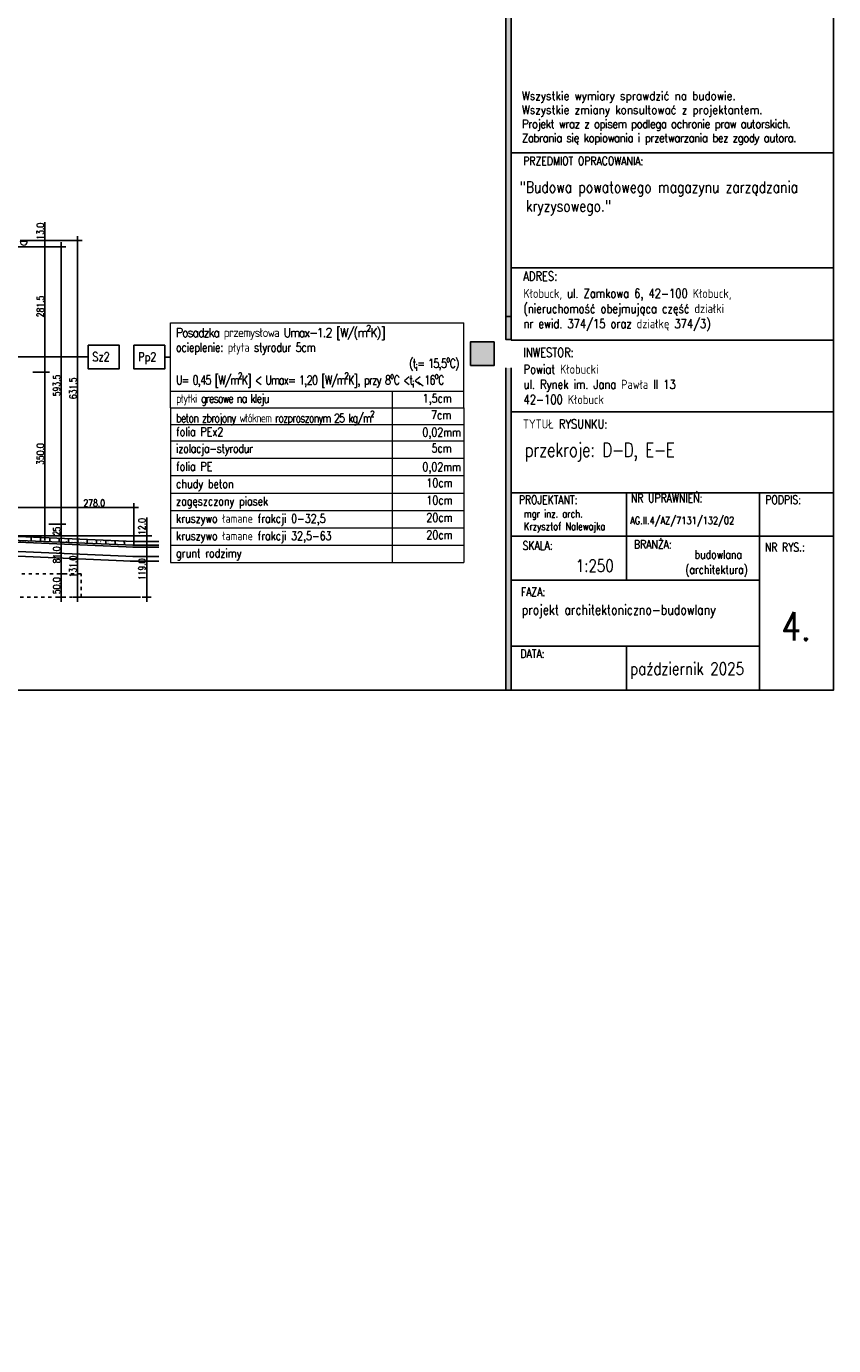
# Model space of a CAD drawing. Header units: millimetres. Extents: x 22865 to 60762, y -18816 to 15611.
# Tile 141 of 256: x 26315 to 28040, y 6344 to 9165. Entities that reach past the tile are written whole.
import ezdxf

# ---------------------------------------------------------------- set-up
doc = ezdxf.new("R2010")
doc.units = ezdxf.units.MM
doc.linetypes.add('DASHED', pattern=[15, 7, -8])
doc.linetypes.add('DOT', pattern=[6.35, 0, -6.35])
doc.layers.add('CIENKA', color=1, linetype='Continuous', lineweight=13)
doc.layers.add('projekt', color=6, linetype='Continuous', lineweight=9)
for name, color, linetype in [('KONCEPCJA-NAWIERZCHNIE', 252, 'Continuous'), ('OPISY', 6, 'Continuous'), ('OPISY-KONCEPCJA', 6, 'Continuous'), ('RAMLA', 2, 'Continuous'), ('RDZENIE', 3, 'Continuous'), ('WYMIARY', 6, 'Continuous')]:
    doc.layers.add(name, color=color, linetype=linetype)
doc.layers.add('sciany ppozarowe', color=10, linetype='Continuous', lineweight=18, plot=False)
doc.styles.add('1-100', font='simplex.shx', dxfattribs={"width": 0.8, "height": 15})
doc.styles.add('1-50', font='simplex.shx', dxfattribs={"width": 0.8, "height": 12})
doc.dimstyles.new('1-100', dxfattribs={"dimscale": 0.5, "dimtxt": 100, "dimasz": 1, "dimexe": 0.18, "dimexo": 0.0625, "dimgap": 5, "dimtad": 1, "dimdec": 1, "dimzin": 0, "dimdsep": 46, "dimtxsty": '1-100', "dimblk1": 'K', "dimblk2": 'K', "dimsah": 1, "dimcen": 0.09, "dimse1": 1, "dimse2": 1, "dimadec": 0, "dimazin": 0, "dimtfac": 1, "dimtdec": 1, "dimtofl": 0, "dimtmove": 0, "dimatfit": 3, "dimldrblk": 'K', "dimfxl": 0, "dimtolj": 1, "dimtzin": 0, "dimarcsym": 0})

# ---------------------------------------------------------------- blocks, each defined once
blk = doc.blocks.new('K')
for p, q in [((-19.1, 0), (19.1, 0)), ((0, -19.1), (0, 19.1))]:
    blk.add_line(p, q)
blk.add_circle((0, 0), 2.02)
blk = doc.blocks.new('*D487')
at = {"layer": 'WYMIARY', "color": 0, "lineweight": -2}
blk.add_line((26424.1, 8706.4), (26424.1, 8075.9), dxfattribs=at)
at = {"layer": 'WYMIARY', "color": 0, "linetype": 'ByBlock', "lineweight": -2, "xscale": 0.5, "yscale": 0.5, "zscale": 0.5}
for p, rotation in [((26424.1, 8706.9), 90), ((26424.1, 8075.4), 270)]:
    blk.add_blockref('K', p, dxfattribs=dict(at, rotation=rotation))
at = {"layer": 'WYMIARY', "color": 0, "ltscale": 0.2, "insert": (26414.1, 8391.2), "char_height": 15, "attachment_point": 5, "rotation": 90, "style": '1-100'}
blk.add_mtext('\\A1;631.5', dxfattribs=at)
blk = doc.blocks.new('*D495')
at = {"layer": 'WYMIARY', "color": 0, "lineweight": -2}
blk.add_line((26354.1, 8425.9), (26354.1, 8706.4), dxfattribs=at)
at = {"layer": 'WYMIARY', "color": 0, "linetype": 'ByBlock', "lineweight": -2, "xscale": 0.5, "yscale": 0.5, "zscale": 0.5}
for p, rotation in [((26354.1, 8706.9), 90), ((26354.1, 8425.4), 270)]:
    blk.add_blockref('K', p, dxfattribs=dict(at, rotation=rotation))
at = {"layer": 'WYMIARY', "color": 0, "ltscale": 0.2, "insert": (26344.1, 8566.2), "char_height": 15, "attachment_point": 5, "rotation": 90, "style": '1-100'}
blk.add_mtext('\\A1;281.5', dxfattribs=at)
blk = doc.blocks.new('*D526')
at = {"layer": 'WYMIARY', "color": 0, "lineweight": -2}
blk.add_line((26354.1, 8075.9), (26354.1, 8424.9), dxfattribs=at)
at = {"layer": 'WYMIARY', "color": 0, "linetype": 'ByBlock', "lineweight": -2, "xscale": 0.5, "yscale": 0.5, "zscale": 0.5}
for p, rotation in [((26354.1, 8425.4), 90), ((26354.1, 8075.4), 270)]:
    blk.add_blockref('K', p, dxfattribs=dict(at, rotation=rotation))
at = {"layer": 'WYMIARY', "color": 0, "ltscale": 0.2, "insert": (26344.1, 8250.4), "char_height": 15, "attachment_point": 5, "rotation": 90, "style": '1-100'}
blk.add_mtext('\\A1;350.0', dxfattribs=at)
blk = doc.blocks.new('*D532')
at = {"layer": 'WYMIARY', "color": 0, "lineweight": -2}
blk.add_line((26571.9, 8062.9), (26571.9, 7944.9), dxfattribs=at)
at = {"layer": 'WYMIARY', "color": 0, "linetype": 'ByBlock', "lineweight": -2, "xscale": 0.5, "yscale": 0.5, "zscale": 0.5}
for p, rotation in [((26571.9, 8063.4), 90), ((26571.9, 7944.4), 270)]:
    blk.add_blockref('K', p, dxfattribs=dict(at, rotation=rotation))
at = {"layer": 'WYMIARY', "color": 0, "ltscale": 0.2, "insert": (26561.9, 8003.9), "char_height": 15, "attachment_point": 5, "rotation": 90, "style": '1-100'}
blk.add_mtext('\\A1;119.0', dxfattribs=at)
blk = doc.blocks.new('*D533')
at = {"layer": 'WYMIARY', "color": 0, "lineweight": -2}
for p, q in [((26571.9, 8075.4), (26571.9, 8115.2)), ((26571.9, 8063.9), (26571.9, 8074.9))]:
    blk.add_line(p, q, dxfattribs=at)
at = {"layer": 'WYMIARY', "color": 0, "linetype": 'ByBlock', "lineweight": -2, "xscale": 0.5, "yscale": 0.5, "zscale": 0.5}
for p, rotation in [((26571.9, 8075.4), 90), ((26571.9, 8063.4), 270)]:
    blk.add_blockref('K', p, dxfattribs=dict(at, rotation=rotation))
at = {"layer": 'WYMIARY', "color": 0, "ltscale": 0.2, "insert": (26561.9, 8095.5), "char_height": 15, "attachment_point": 5, "rotation": 90, "style": '1-100'}
blk.add_mtext('\\A1;12.0', dxfattribs=at)
blk = doc.blocks.new('*D534')
at = {"layer": 'WYMIARY', "color": 0, "lineweight": -2}
blk.add_line((26389.1, 8074.9), (26389.1, 7994.9), dxfattribs=at)
at = {"layer": 'WYMIARY', "color": 0, "linetype": 'ByBlock', "lineweight": -2, "xscale": 0.5, "yscale": 0.5, "zscale": 0.5}
for p, rotation in [((26389.1, 8075.4), 90), ((26389.1, 7994.4), 270)]:
    blk.add_blockref('K', p, dxfattribs=dict(at, rotation=rotation))
at = {"layer": 'WYMIARY', "color": 0, "ltscale": 0.2, "insert": (26379.1, 8034.9), "char_height": 15, "attachment_point": 5, "rotation": 90, "style": '1-100'}
blk.add_mtext('\\A1;81.0', dxfattribs=at)
blk = doc.blocks.new('*D535')
at = {"layer": 'WYMIARY', "color": 0, "lineweight": -2}
blk.add_line((26389.1, 7993.9), (26389.1, 7944.9), dxfattribs=at)
at = {"layer": 'WYMIARY', "color": 0, "linetype": 'ByBlock', "lineweight": -2, "xscale": 0.5, "yscale": 0.5, "zscale": 0.5}
for p, rotation in [((26389.1, 7994.4), 90), ((26389.1, 7944.4), 270)]:
    blk.add_blockref('K', p, dxfattribs=dict(at, rotation=rotation))
at = {"layer": 'WYMIARY', "color": 0, "ltscale": 0.2, "insert": (26379.1, 7968.9), "char_height": 15, "attachment_point": 5, "rotation": 90, "style": '1-100'}
blk.add_mtext('\\A1;50.0', dxfattribs=at)
blk = doc.blocks.new('*D536')
at = {"layer": 'WYMIARY', "color": 0, "lineweight": -2}
blk.add_line((26424.1, 8074.9), (26424.1, 7944.9), dxfattribs=at)
at = {"layer": 'WYMIARY', "color": 0, "linetype": 'ByBlock', "lineweight": -2, "xscale": 0.5, "yscale": 0.5, "zscale": 0.5}
for p, rotation in [((26424.1, 8075.4), 90), ((26424.1, 7944.4), 270)]:
    blk.add_blockref('K', p, dxfattribs=dict(at, rotation=rotation))
at = {"layer": 'WYMIARY', "color": 0, "ltscale": 0.2, "insert": (26414.1, 8009.9), "char_height": 15, "attachment_point": 5, "rotation": 90, "style": '1-100'}
blk.add_mtext('\\A1;131.0', dxfattribs=at)
blk = doc.blocks.new('*D541')
at = {"layer": 'WYMIARY', "color": 0, "lineweight": -2}
blk.add_line((26266.9, 8136.2), (26543.9, 8136.2), dxfattribs=at)
at = {"layer": 'WYMIARY', "color": 0, "linetype": 'ByBlock', "lineweight": -2, "xscale": 0.5, "yscale": 0.5, "zscale": 0.5, "rotation": 180}
blk.add_blockref('K', (26266.4, 8136.2), dxfattribs=at)
at = {"layer": 'WYMIARY', "color": 0, "linetype": 'ByBlock', "lineweight": -2, "xscale": 0.5, "yscale": 0.5, "zscale": 0.5}
blk.add_blockref('K', (26544.4, 8136.2), dxfattribs=at)
at = {"layer": 'WYMIARY', "color": 0, "ltscale": 0.2, "insert": (26459.6, 8146.2), "char_height": 15, "attachment_point": 5, "style": '1-100'}
blk.add_mtext('\\A1;278.0', dxfattribs=at)
blk = doc.blocks.new('*D942')
at = {"layer": 'WYMIARY', "color": 0, "lineweight": -2}
blk.add_line((26389.1, 8075.9), (26389.1, 8099.9), dxfattribs=at)
at = {"layer": 'WYMIARY', "color": 0, "linetype": 'ByBlock', "lineweight": -2, "xscale": 0.5, "yscale": 0.5, "zscale": 0.5}
for p, rotation in [((26389.1, 8100.4), 90), ((26389.1, 8075.4), 270)]:
    blk.add_blockref('K', p, dxfattribs=dict(at, rotation=rotation))
at = {"layer": 'WYMIARY', "color": 0, "ltscale": 0.2, "insert": (26379.1, 8085), "char_height": 15, "attachment_point": 5, "rotation": 90, "style": '1-100'}
blk.add_mtext('\\A1;\\A1;{\\T0.85;25}', dxfattribs=at)
blk = doc.blocks.new('*D943')
at = {"layer": 'WYMIARY', "color": 0, "lineweight": -2}
blk.add_line((26389.1, 8100.9), (26389.1, 8693.4), dxfattribs=at)
at = {"layer": 'WYMIARY', "color": 0, "linetype": 'ByBlock', "lineweight": -2, "xscale": 0.5, "yscale": 0.5, "zscale": 0.5}
for p, rotation in [((26389.1, 8693.9), 90), ((26389.1, 8100.4), 270)]:
    blk.add_blockref('K', p, dxfattribs=dict(at, rotation=rotation))
at = {"layer": 'WYMIARY', "color": 0, "ltscale": 0.2, "insert": (26379.1, 8397.2), "char_height": 15, "attachment_point": 5, "rotation": 90, "style": '1-100'}
blk.add_mtext('\\A1;593.5', dxfattribs=at)
blk = doc.blocks.new('*D944')
at = {"layer": 'WYMIARY', "color": 0, "lineweight": -2}
for p, q in [((26354.1, 8706.9), (26354.1, 8746.7)), ((26354.1, 8694.4), (26354.1, 8706.4))]:
    blk.add_line(p, q, dxfattribs=at)
at = {"layer": 'WYMIARY', "color": 0, "linetype": 'ByBlock', "lineweight": -2, "xscale": 0.5, "yscale": 0.5, "zscale": 0.5}
for p, rotation in [((26354.1, 8706.9), 90), ((26354.1, 8693.9), 270)]:
    blk.add_blockref('K', p, dxfattribs=dict(at, rotation=rotation))
at = {"layer": 'WYMIARY', "color": 0, "ltscale": 0.2, "insert": (26344.1, 8727), "char_height": 15, "attachment_point": 5, "rotation": 90, "style": '1-100'}
blk.add_mtext('\\A1;13.0', dxfattribs=at)
blk = doc.blocks.new('*D2030')
at = {"layer": 'projekt', "color": 0, "lineweight": -2, "ltscale": 0.2}
blk.add_line((27131.2, 11439.7), (23567.2, 11439.7), dxfattribs=at)
at = {"layer": 'projekt', "color": 0, "linetype": 'ByBlock', "lineweight": -2, "xscale": 0.5, "yscale": 0.5, "zscale": 0.5, "rotation": 180}
blk.add_blockref('K', (23566.7, 11439.7), dxfattribs=at)
at = {"layer": 'projekt', "color": 0, "linetype": 'ByBlock', "lineweight": -2, "xscale": 0.5, "yscale": 0.5, "zscale": 0.5}
blk.add_blockref('K', (27131.7, 11439.7), dxfattribs=at)
at = {"layer": 'projekt', "color": 0, "ltscale": 0.2, "insert": (25349.2, 11449.7), "char_height": 15, "attachment_point": 5, "style": '1-100'}
blk.add_mtext('\\A1;3565.0', dxfattribs=at)

msp = doc.modelspace()

# ---------------------------------------------------------------- hatches: boundary and pattern name
at = {"layer": 'RAMLA'}
msp.add_hatch(color=12, dxfattribs=at).paths.add_polyline_path([(27339.46, 10568.01), (27350.62, 10568.01), (27350.62, 8495.2), (27339.46, 8495.2)])
h = msp.add_hatch(color=12, dxfattribs=at)
h.paths.add_polyline_path([(27314.04, 8490.36), (27263.46, 8490.36), (27263.46, 8439.78), (27314.04, 8439.78)])
h.paths.add_polyline_path([(27339.32, 7746.01), (27350.48, 7746.01), (27350.48, 8434.72), (27339.32, 8434.72)])
h.paths.add_polyline_path([(27355.04, 7930.98), (27460.27, 7930.98), (27460.27, 7903.8), (27355.04, 7903.8)], flags=9)

# ---------------------------------------------------------------- linework, layer by layer
at = {"layer": 'CIENKA'}
msp.add_line((26316.43, 8704.98), (26301.43, 8704.98), dxfattribs=at)
at = {"layer": 'CIENKA', "color": 2, "ltscale": 0.15}
for p, q in [((26622.43, 8349.53), (26622.43, 8530.8)), ((26622.43, 8530.8), (27249.77, 8530.8)), ((27249.77, 8349.53), (27249.77, 8530.8)), ((26622.43, 8385.02), (27249.77, 8385.02)), ((27096.62, 8385.02), (27096.62, 8018.8)), ((27162.99, 8395.85), (27151.36, 8404)), ((26622.43, 8349.53), (26622.43, 8018.8)), ((27249.77, 8349.53), (27249.77, 8018.8)), ((26622.43, 8018.8), (27249.77, 8018.8))]:
    msp.add_line(p, q, dxfattribs=at)
at = {"layer": 'CIENKA', "color": 1, "ltscale": 0.15}
for p, q in [((26622.43, 8349.53), (27249.77, 8349.53)), ((26622.43, 8314.04), (27249.77, 8314.04)), ((26622.43, 8278.55), (27249.77, 8278.55)), ((26622.43, 8278.55), (27249.77, 8278.55)), ((26622.43, 8241.44), (27249.77, 8241.44)), ((26622.43, 8204.33), (27249.77, 8204.33)), ((26622.43, 8204.33), (27249.77, 8204.33)), ((26622.43, 8167.23), (27249.77, 8167.23)), ((26622.43, 8130.12), (27249.77, 8130.12)), ((26622.43, 8093.01), (27249.77, 8093.01)), ((26622.43, 8055.9), (27249.77, 8055.9))]:
    msp.add_line(p, q, dxfattribs=at)
at = {"layer": 'CIENKA'}
msp.add_arc((26308.93, 8704.98), 7.5, 180, 0, dxfattribs=at)
at = {"layer": 'KONCEPCJA-NAWIERZCHNIE', "color": 4}
for p, q in [((26264.43, 8075.4), (26544.52, 8063.4)), ((26324.38, 8064.83), (26324.73, 8072.82)), ((26344.37, 8063.97), (26344.71, 8071.96)), ((26364.35, 8063.11), (26364.69, 8071.11)), ((26384.33, 8062.26), (26384.67, 8070.25)), ((26404.31, 8061.4), (26404.65, 8069.39)), ((26424.29, 8060.55), (26424.63, 8068.54)), ((26264.44, 8067.39), (26544.18, 8055.41)), ((26444.27, 8059.69), (26444.62, 8067.68)), ((26464.26, 8058.83), (26464.6, 8066.83)), ((26484.24, 8057.98), (26484.58, 8065.97)), ((26504.22, 8057.12), (26504.56, 8065.11)), ((26524.2, 8056.27), (26524.54, 8064.26)), ((26542.18, 8055.4), (26597.35, 8055.4)), ((26544.18, 8055.4), (26544.52, 8063.4)), ((26544.52, 8063.4), (26597.35, 8063.4))]:
    msp.add_line(p, q, dxfattribs=at)
at = {"layer": 'KONCEPCJA-NAWIERZCHNIE', "color": 2}
for p, q in [((26264.43, 8063.39), (26544.27, 8051.4)), ((26264.43, 8043.37), (26543.84, 8031.4)), ((26542.27, 8051.4), (26597.35, 8051.4)), ((26264.43, 8033.36), (26538.56, 8021.62)), ((26536.56, 8021.62), (26597.35, 8021.67)), ((26541.84, 8031.4), (26597.35, 8031.4))]:
    msp.add_line(p, q, dxfattribs=at)
at = {"layer": 'OPISY', "color": 3, "linetype": 'Continuous'}
for p, q in [((26446.71, 8458.1), (26256.43, 8458.1)), ((26622.43, 8457.91), (26610.43, 8457.91))]:
    msp.add_line(p, q, dxfattribs=at)
for points in [[(26446.71, 8483.49), (26512.66, 8483.49), (26512.66, 8432.72), (26446.71, 8432.72)], [(26544.48, 8483.29), (26610.43, 8483.29), (26610.43, 8432.52), (26544.48, 8432.52)]]:
    msp.add_lwpolyline(points, close=True, dxfattribs=at)
at = {"layer": 'OPISY-KONCEPCJA', "ltscale": 20}
for p, q in [((27350.62, 8894.89), (28040.14, 8894.89)), ((27350.62, 8648.56), (28040.14, 8648.56)), ((27350.62, 8494.16), (28040.14, 8494.16)), ((27350.62, 8340.69), (28040.14, 8340.69)), ((27350.62, 8167.83), (28040.14, 8167.83)), ((27597.72, 8167.83), (27597.72, 8075.63)), ((27881.91, 8075.05), (27881.91, 8167.83)), ((27350.62, 8075.05), (28040.14, 8075.05)), ((27350.62, 8075.05), (28040.14, 8075.05)), ((27350.62, 8075.05), (28040.14, 8075.05)), ((27350.62, 8075.05), (28040.14, 8075.05)), ((27597.72, 8074.48), (27597.72, 7980.78)), ((27881.91, 7745.9), (27881.91, 8075.05)), ((27350.62, 7980.78), (27881.91, 7980.78)), ((27350.62, 7839.6), (27881.91, 7839.6)), ((27597.72, 7839.6), (27597.72, 7745.9))]:
    msp.add_line(p, q, dxfattribs=at)
at = {"layer": 'RAMLA', "color": 12}
for p, q in [((27339.46, 8545.03), (27339.46, 10617.84)), ((27350.62, 8545.03), (27350.62, 10617.84)), ((27339.46, 8495.31), (27339.46, 10568.12)), ((27350.62, 8495.31), (27350.62, 10568.12)), ((27339.46, 7745.9), (27339.46, 8434.62)), ((27350.62, 7745.9), (27350.62, 8434.62))]:
    msp.add_line(p, q, dxfattribs=at)
for points in [[(27339.46, 10617.84), (27350.62, 10617.84), (27350.62, 8545.03), (27339.46, 8545.03)], [(27339.46, 10568.12), (27350.62, 10568.12), (27350.62, 8495.31), (27339.46, 8495.31)], [(27263.6, 8439.67), (27314.18, 8439.67), (27314.18, 8490.25), (27263.6, 8490.25)]]:
    msp.add_lwpolyline(points, close=True, dxfattribs=at)
at = {"layer": 'RAMLA', "color": 2}
msp.add_lwpolyline([(22865.09, 10585.9), (28040.14, 10585.9), (28040.14, 7745.9), (22865.09, 7745.9)], close=True, dxfattribs=at)
at = {"layer": 'RDZENIE', "color": 2, "linetype": 'DASHED'}
msp.add_lwpolyline([(26031.43, 7944.4), (26431.43, 7944.4), (26431.43, 7994.4), (26031.43, 7994.4)], close=True, dxfattribs=at)
at = {"layer": 'sciany ppozarowe', "color": 4, "linetype": 'DOT', "lineweight": 15, "ltscale": 0.5}
msp.add_line((26256.43, 8063.4), (26537.43, 8063.4), dxfattribs=at)
at = {"layer": 'WYMIARY'}
for p, q in [((26266.43, 8693.9), (26379.51, 8693.9)), ((26414.51, 8706.9), (26301.46, 8706.9)), ((26344.51, 8425.4), (26328.62, 8425.4)), ((26544.43, 8126.68), (26544.43, 8063.78)), ((26379.51, 8100.4), (26362.17, 8100.4)), ((26290.4, 8075.4), (26582.45, 8075.4)), ((26558.28, 7944.4), (26431.43, 7944.4))]:
    msp.add_line(p, q, dxfattribs=at)

# ---------------------------------------------------------------- texts
at = {"layer": 'CIENKA', "color": 2, "ltscale": 0.15, "char_height": 19, "width": 927.0077, "attachment_point": 1, "style": '1-50'}
for s, insert in [('\\A1;{\\T0.8;\\W0.9;\\Fsimplex8|c238;Posadzka przemysłowa Umax-1.2 [W/(m{\\H0.7x;\\S2^ ;}K)]\\P\\T0.95;\\W0.8;ocieplenie: płyta styrodur 5cm\\P\\P\\T0.8;\\H1.000001x;U= 0,45 [W/m\\H0.999999x;{\\H0.700001x;\\S2^ ;}\\H1.000001x;K] < Umax= 1,20 [W/m\\H0.999999x;{\\H0.700001x;\\S2^ ;}\\H1.000001x;K], przy 8\\H0.999999x;{\\H0.7x;\\So^ ;}C <t{\\H0.7x;\\S^ i;}< 16{\\H0.7x;\\So^ ;}C}', (26634.15, 8526.26)), ('\\A1;{\\T0.8;\\Fsimplex8|c238; (t{\\H0.7x;\\S^ i;}= 15,5{\\H0.7x;\\So^ ;}C)}', (27123.61, 8460.42))]:
    msp.add_mtext(s, dxfattribs=dict(at, insert=insert))
at = {"layer": 'OPISY', "color": 3, "linetype": 'Continuous', "char_height": 19, "width": 655.4139, "attachment_point": 1, "style": '1-50'}
for s, insert in [('{\\Fsimplex,bigfont|c238;Sz2}', (26455.64, 8468.17)), ('{\\Fsimplex,bigfont|c238;Pp2}', (26553.42, 8467.97))]:
    msp.add_mtext(s, dxfattribs=dict(at, insert=insert))
at = {"layer": 'OPISY-KONCEPCJA', "ltscale": 20, "style": '1-50'}
for s, insert, char_height, width, attachment_point in [('PRZEDMIOT OPRACOWANIA:', (27376.71, 8886.35), 18.1223, 446.1925, 1), ('{\\Fsimplex8|c238;\\C2;"Budowa powatowego magazynu zarządzania\\P kryzysowego."}', (27368.91, 8833.63), 24.2771, 598.3417, 1), ('ADRES:', (27376.71, 8640.64), 19.454, 446.1925, 1), ('{\\Fsimplex8|c238;Kłobuck, ul. Zamkowa 6, 42-100 Kłobuck, \\P(nieruchomość obejmująca część działki \\Pnr ewid. 374/15 oraz działkę 374/3)}', (27377.05, 8603.81), 19.4543, 592.4408, 1), ('INWESTOR:', (27376.71, 8477.51), 19.454, 446.1925, 1), ('Powiat Kłobucki \\Pul. Rynek im. Jana Pawła II 13\\P42-100 Kłobuck', (27377.31, 8441.68), 19.4543, 644.2978, 1), ('TYTUŁ RYSUNKU:', (27376.03, 8324.53), 19.4543, 446.1925, 1), ('{\\T0.95;\\H1.140674x;przekroje: D-D, E-E\\P\\P\\H0.8x;\\P\\H1.011572x;\\P\\H1.083x;\\C4; }', (27379.29, 8274.37, 0), 26.3002, 703.1913, 1), ('{\\Fsimplex.shx;  PROJEKTANT:}', (27347.37, 8161.79), 18.1223, 446.1925, 1), ('NR UPRAWNIEŃ:', (27606.85, 8165.41), 18.1223, 446.1925, 1), ('PODPIS:', (27894.2, 8161.79), 18.122, 454.9496, 1), ('{\\Fsimplex.shx;mgr inz. arch.\\PKrzysztof Nalewajka}', (27377.96, 8131.19), 16.1848, 446.1925, 1), ('AG.II.4/AZ/7131/132/02', (27605.18, 8116.51), 16.1848, 446.1925, 1), ('  BRANŻA:', (27593.56, 8066.47), 18.122, 446.1925, 1), ('\\fArial|b0|i0|c238|p34; \\Fsimplex.shx; SKALA:', (27359.71, 8063.92), 18.1223, 446.1925, 1), ('budowlana', (27742.93, 8044.95), 18.122, 258.5312, 1), ('NR RYS.:', (27893.15, 8060.36), 18.122, 454.9496, 1), ('1:250', (27489.01, 8024.82), 26.3, 270.8038, 1), ('(architektura)', (27723.03, 8012.5), 18.1223, 258.5312, 1), ('  FAZA:', (27351.81, 7964.83), 18.122, 446.1925, 1), ('\\pxql;projekt architektoniczno-budowlany', (29225.37, 7928.4), 21.3997, 1851.8576, 3), ('4.', (27928.89, 7912.73), 60.693, 6.2941, 1), ('  DATA:', (27350.77, 7832.64), 18.122, 446.1925, 1), ('październik 2025', (27605.2, 7804.87), 26.3002, 270.8038, 1)]:
    msp.add_mtext(s, dxfattribs=dict(at, insert=insert, char_height=char_height, width=width, attachment_point=attachment_point))
at = {"layer": 'RAMLA', "color": 1, "insert": (27373.87, 9025.58), "char_height": 17.5, "width": 718.1629, "attachment_point": 1, "style": '1-50'}
msp.add_mtext('{\\W0.9;\\H1.028571x;Wszystkie wymiary sprawdzić na budowie.\\PWszystkie zmiany konsultować z projektantem. \\P\\T0.9;Projekt wraz z opisem podlega ochronie praw autorskich.\\PZabrania się kopiowania i przetwarzania bez zgody autora.}', dxfattribs=at)
at = {"layer": 'WYMIARY', "color": 1, "ltscale": 0.075, "char_height": 18.5, "attachment_point": 1, "style": '1-50'}
for s, insert, width in [('\\A1;{\\T0.8;\\FSIMPLEX8.SHX|c226;płytki gresowe na kleju}', (26634.57, 8378.5), 706.4568), ('      1,5cm', (27100.81, 8378.93), 432.8927), ('\\A1;{\\T0.8;\\FSIMPLEX8.SHX|c226;beton zbrojony włóknem rozproszonym 25 kg/m{\\H0.7x;\\S2^ ;}}', (26634.57, 8343.01), 706.4568), ('      7cm', (27118.71, 8343.44), 432.8927), ('{\\FSIMPLEX8.SHX|c226;folia PEx2}', (26634.57, 8307.52), 706.4568), ('0,02mm', (27161.15, 8306.59), 432.8927), ('{\\T0.95;\\Fsimplex8|c238;izolacja-styrodur}', (26634.57, 8271.63), 706.4568), ('     5cm', (27129.84, 8272.46), 432.8927), ('{\\FSIMPLEX8.SHX|c226;folia PE}', (26634.57, 8233.31), 706.4568), ('0,02mm', (27161.15, 8232.38), 432.8927), ('{\\FSIMPLEX8.SHX|c226;chudy beton}', (26634.57, 8196.2), 706.4568), ('     10cm', (27118.86, 8198.25), 432.8927), ('{\\FSIMPLEX8.SHX|c226;zagęszczony piasek}', (26634.57, 8159.1), 706.4568), ('     10cm', (27118.86, 8161.14), 432.8927), ('{\\FSIMPLEX8.SHX|c226;kruszywo łamane frakcji 0-32,5}', (26634.57, 8121.99), 706.4568), ('     20cm', (27118.86, 8124.04), 432.8927), ('{\\FSIMPLEX8.SHX|c226;kruszywo łamane frakcji 32,5-63}', (26634.57, 8084.88), 706.4568), ('     20cm', (27118.86, 8086.93), 432.8927), ('{\\FSIMPLEX8.SHX|c226;grunt rodzimy}', (26634.57, 8047.77), 706.4568)]:
    msp.add_mtext(s, dxfattribs=dict(at, insert=insert, width=width))

# ---------------------------------------------------------------- dimensions: what is measured, and where the dimension line sits
at = {"layer": 'projekt', "color": 5, "ltscale": 0.2}
dim = msp.add_linear_dim(base=(23566.67, 11439.67), p1=(27131.67, 6344.06), p2=(23566.67, 6344.06), dimstyle='1-100', dxfattribs=at)
dim.commit()
dim.dimension.update_dxf_attribs({"geometry": '*D2030', "text_midpoint": (25349.17, 11449.67)})
at = {"layer": 'WYMIARY'}
for base, p1, p2, picture, middle in [((26354.06, 8706.9), (26345.29, 8693.9), (26345.29, 8706.9), '*D944', (26344.06, 8727.05)), ((26389.06, 8693.9), (26301.43, 8100.4), (26301.43, 8693.9), '*D943', (26379.06, 8397.15)), ((26354.06, 8706.9), (26344.51, 8425.4), (26330.23, 8706.9), '*D495', (26344.06, 8566.15)), ((26424.06, 8075.4), (26342.15, 8706.9), (26342.15, 8075.4), '*D487', (26414.06, 8391.15)), ((26354.06, 8425.4), (26350.23, 8075.4), (26350.23, 8425.4), '*D526', (26344.06, 8250.4)), ((26571.85, 8075.4), (26576.99, 8063.4), (26576.99, 8075.4), '*D533', (26561.85, 8095.55)), ((26389.06, 7994.4), (26344.17, 8075.4), (26273.93, 7994.4), '*D534', (26379.06, 8034.9)), ((26424.06, 7944.4), (26398.62, 8075.4), (26398.61, 7944.4), '*D536', (26414.06, 8009.9)), ((26571.85, 7944.4), (26556.12, 8063.4), (26553.93, 7944.4), '*D532', (26561.85, 8003.9))]:
    dim = msp.add_linear_dim(base=base, p1=p1, p2=p2, angle=90, dimstyle='1-100', override={"dimtxsty": '1-100', "dimldrblk": 'K'}, dxfattribs=at)
    dim.commit()
    dim.dimension.update_dxf_attribs({"geometry": picture, "text_midpoint": middle})
dim = msp.add_linear_dim(base=(26544.43, 8136.24), p1=(26266.43, 8101.82), p2=(26544.43, 8097), dimstyle='1-100', override={"dimtxsty": '1-100', "dimldrblk": 'K'}, dxfattribs=at)
dim.commit()
dim.dimension.update_dxf_attribs({"geometry": '*D541', "text_midpoint": (26459.62, 8136.24), "dimtype": 160})
dim = msp.add_linear_dim(base=(26389.06, 8100.4), p1=(26299.43, 8075.4), p2=(26299.43, 8100.4), angle=90, text='\\A1;{\\T0.85;<>}', dimstyle='1-100', override={"dimdec": 0, "dimtxsty": '1-100', "dimldrblk": 'K'}, dxfattribs=at)
dim.commit()
dim.dimension.update_dxf_attribs({"geometry": '*D942', "text_midpoint": (26389.06, 8084.96), "dimtype": 160})
dim = msp.add_linear_dim(base=(26389.06, 7944.4), p1=(26267.85, 7994.4), p2=(26268.28, 7944.4), angle=90, dimstyle='1-100', override={"dimtxsty": '1-100', "dimldrblk": 'K'}, dxfattribs=at)
dim.commit()
dim.dimension.update_dxf_attribs({"geometry": '*D535', "text_midpoint": (26389.06, 7968.9), "dimtype": 160})

doc.saveas('drawing.dxf')
